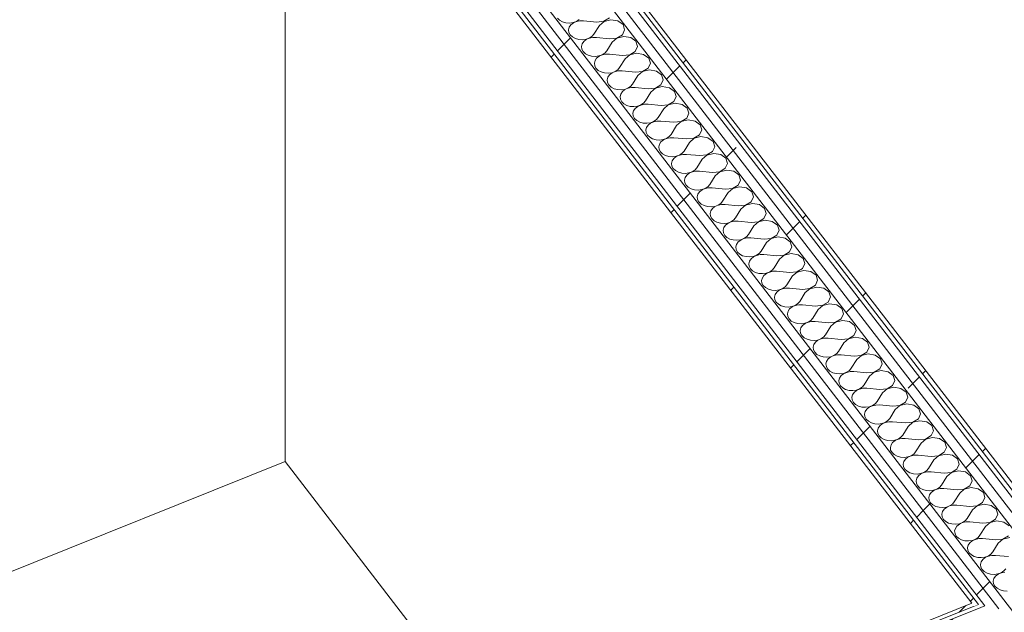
# Model space of a CAD drawing. Header units: millimetres. Extents: x -2220 to 52371, y -4077 to 6953.
# Tile 207 of 256: x 31501 to 32817, y -574 to 218. Entities that reach past the tile are written whole.
import ezdxf

# ---------------------------------------------------------------- set-up
doc = ezdxf.new("R2010")
doc.units = ezdxf.units.MM
doc.header["$MEASUREMENT"] = 0
doc.linetypes.add('Wipeout_Contour', pattern=[1000, 0, -1000])
doc.layers.add('Nuevo_08_E_Envans secs', color=7, linetype='Continuous')
doc.layers.add('Nuevo_08_E_Envans secs_Pluma_Nº__1', color=7, linetype='Continuous', lineweight=5)
doc.layers.add('Nuevo_08_E_Envans secs_Pluma_Nº__47', color=7, linetype='Continuous', lineweight=20)
for name, color, linetype, lineweight, true_color in [('Nuevo_08_E_Envans secs_Pluma_Nº__102', 7, 'Continuous', 5, 0xcccccc), ('Nuevo_08_E_Envans secs_Pluma_Nº__171', 171, 'Continuous', 13, 0xaaaaff), ('Nuevo_08_E_Envans secs_Pluma_Nº__177', 7, 'Continuous', 15, 0xf7e046)]:
    doc.layers.add(name, color=color, linetype=linetype, lineweight=lineweight, true_color=true_color)
pattern_1 = [(45, (42615.74, 4689.65), (-183.848, 183.848), [195, -65]), (45, (42615.74, 4873.5), (-183.848, 183.848), [195, -65])]

# ---------------------------------------------------------------- blocks, each defined once
blk = doc.blocks.new('Elem Sección_208_2', base_point=(42615.7, 4689.6))
at = {"color": 254, "linetype": 'Wipeout_Contour', "lineweight": 0, "ltscale": 130108.927319}
blk.add_wipeout([(32267.1, -770), (32776.5, -565.4), (32773.4, -561.4), (32264, -766)], dxfattribs=at).dxf.layer = 'Nuevo_08_E_Envans secs'
at = {"layer": 'Nuevo_08_E_Envans secs_Pluma_Nº__171', "linetype": 'Continuous', "lineweight": 13, "true_color": 0xaaaaff}
h = blk.add_hatch(dxfattribs=at)
h.set_pattern_fill('Panellat_HPL_0002', color=161, style=0, pattern_type=2)
h.set_pattern_definition(pattern_1)
h.paths.add_polyline_path([(32267.1, -770), (32776.5, -565.4), (32773.4, -561.4), (32264, -766)])
at = {"color": 254, "linetype": 'Wipeout_Contour', "lineweight": 0, "ltscale": 163017.262166}
blk.add_wipeout([(32276.9, -782.8), (32283.6, -791.5), (32816.2, -577.5), (32809.4, -568.8), (32797.4, -573.6)], dxfattribs=at).dxf.layer = 'Nuevo_08_E_Envans secs'
at = {"layer": 'Nuevo_08_E_Envans secs_Pluma_Nº__177', "linetype": 'Continuous', "lineweight": 15, "true_color": 0xf7e046}
h = blk.add_hatch(dxfattribs=at)
h.set_pattern_fill('Panellat_HPL_0002', color=53, style=0, pattern_type=2)
h.set_pattern_definition(pattern_1)
h.paths.add_polyline_path([(32276.9, -782.8), (32283.6, -791.5), (32816.2, -577.5), (32809.4, -568.8), (32797.4, -573.6)])
at = {"color": 254, "linetype": 'Wipeout_Contour', "lineweight": 0, "ltscale": 130163.850859}
blk.add_wipeout([(32270.2, -774.1), (32276.9, -782.8), (32797.4, -573.6), (32790.7, -564.9)], dxfattribs=at).dxf.layer = 'Nuevo_08_E_Envans secs'
at = {"layer": 'Nuevo_08_E_Envans secs_Pluma_Nº__177', "linetype": 'Continuous', "lineweight": 15, "true_color": 0xf7e046}
h = blk.add_hatch(dxfattribs=at)
h.set_pattern_fill('Panellat_HPL_0002', color=53, style=0, pattern_type=2)
h.set_pattern_definition(pattern_1)
h.paths.add_polyline_path([(32270.2, -774.1), (32276.9, -782.8), (32797.4, -573.6), (32790.7, -564.9)])
at = {"layer": 'Nuevo_08_E_Envans secs_Pluma_Nº__1', "color": 7, "linetype": 'Continuous', "lineweight": 5}
blk.add_line((32773.4, -561.4), (32264, -766), dxfattribs=at)
at = {"layer": 'Nuevo_08_E_Envans secs_Pluma_Nº__1', "color": 7, "linetype": 'Continuous', "lineweight": 5, "flags": 128}
for points in [[(32782, -563.2), (32776.5, -565.4), (32267.1, -770)], [(32790.7, -564.9), (32785.1, -567.2), (32270.2, -774.1)]]:
    blk.add_lwpolyline(points, dxfattribs=at)
blk = doc.blocks.new('*X347', base_point=(42615.7, 4689.6))
at = {"layer": 'Nuevo_08_E_Envans secs_Pluma_Nº__102', "color": 254, "linetype": 'Continuous', "lineweight": 5, "true_color": 0xcccccc}
for p, q in [((32219.7, 220.5), (32222.6, 217.7)), ((32222.6, 217.7), (32226.5, 215.5)), ((32226.5, 215.5), (32231, 214.3)), ((32231, 214.3), (32235.9, 213.9)), ((32237.7, 211.6), (32235.5, 208.4)), ((32235.9, 213.9), (32240.7, 214.6)), ((32241, 214.2), (32237.7, 211.6)), ((32240.7, 214.6), (32245.1, 216.1)), ((32245.1, 216), (32241, 214.2)), ((32245.1, 216.1), (32248.7, 218.5)), ((32249.8, 217), (32245.1, 216)), ((32254.7, 217), (32249.8, 217)), ((32272.2, 215.3), (32254.7, 217)), ((32275.7, 210.8), (32268.5, 199.2)), ((32272.2, 215.3), (32281.8, 216.3)), ((32281.9, 216.2), (32275.7, 210.8)), ((32281.8, 216.3), (32289.2, 220.7)), ((32291.1, 218.4), (32281.9, 216.2)), ((32300.5, 216.8), (32291.1, 218.4)), ((32307.3, 211.8), (32300.5, 216.8)), ((32309.5, 205), (32307.3, 211.8)), ((32235.5, 208.4), (32234.6, 204.9)), ((32234.6, 204.9), (32235.1, 201.4)), ((32235.1, 201.4), (32236.9, 198.1)), ((32236.9, 198.1), (32239.8, 195.3)), ((32265.9, 196.2), (32268.5, 199.2)), ((32299, 193.9), (32306.4, 198.4)), ((32306.4, 198.4), (32309.5, 205)), ((32239.8, 195.3), (32243.7, 193.2)), ((32243.7, 193.2), (32248.2, 191.9)), ((32248.2, 191.9), (32253.1, 191.6)), ((32252.7, 186.1), (32251.8, 182.6)), ((32254.9, 189.2), (32252.7, 186.1)), ((32253.1, 191.6), (32257.9, 192.2)), ((32258.2, 191.8), (32254.9, 189.2)), ((32257.9, 192.2), (32262.3, 193.8)), ((32262.3, 193.7), (32258.2, 191.8)), ((32262.3, 193.8), (32265.9, 196.2)), ((32267, 194.7), (32262.3, 193.7)), ((32271.9, 194.7), (32267, 194.7)), ((32289.4, 193), (32271.9, 194.7)), ((32292.9, 188.5), (32285.7, 176.8)), ((32289.4, 193), (32299, 193.9)), ((32299.1, 193.9), (32292.9, 188.5)), ((32308.2, 196.1), (32299.1, 193.9)), ((32317.6, 194.4), (32308.2, 196.1)), ((32324.5, 189.5), (32317.6, 194.4)), ((32326.7, 182.7), (32324.5, 189.5)), ((32251.8, 182.6), (32252.3, 179.1)), ((32252.3, 179.1), (32254, 175.8)), ((32254, 175.8), (32257, 173)), ((32257, 173), (32260.9, 170.9)), ((32275.1, 169.9), (32279.5, 171.5)), ((32279.5, 171.4), (32275.4, 169.5)), ((32279.5, 171.5), (32283.1, 173.8)), ((32284.2, 172.4), (32279.5, 171.4)), ((32283.1, 173.8), (32285.7, 176.8)), ((32289.1, 172.4), (32284.2, 172.4)), ((32306.6, 170.6), (32289.1, 172.4)), ((32306.6, 170.6), (32316.2, 171.6)), ((32316.3, 171.5), (32310.1, 166.2)), ((32316.2, 171.6), (32323.6, 176.1)), ((32325.4, 173.7), (32316.3, 171.5)), ((32323.6, 176.1), (32326.7, 182.7)), ((32334.8, 172.1), (32325.4, 173.7)), ((32341.7, 167.2), (32334.8, 172.1)), ((32260.9, 170.9), (32265.4, 169.6)), ((32265.4, 169.6), (32270.3, 169.3)), ((32269.9, 163.8), (32269, 160.3)), ((32269, 160.3), (32269.5, 156.8)), ((32272.1, 166.9), (32269.9, 163.8)), ((32270.3, 169.3), (32275.1, 169.9)), ((32275.4, 169.5), (32272.1, 166.9)), ((32310.1, 166.2), (32302.8, 154.5)), ((32340.8, 153.8), (32343.9, 160.4)), ((32343.9, 160.4), (32341.7, 167.2)), ((32269.5, 156.8), (32271.2, 153.5)), ((32271.2, 153.5), (32274.2, 150.7)), ((32274.2, 150.7), (32278.1, 148.6)), ((32278.1, 148.6), (32282.6, 147.3)), ((32282.6, 147.3), (32287.5, 146.9)), ((32287.5, 146.9), (32292.3, 147.6)), ((32292.6, 147.2), (32289.3, 144.6)), ((32292.3, 147.6), (32296.6, 149.1)), ((32296.7, 149.1), (32292.6, 147.2)), ((32296.6, 149.1), (32300.3, 151.5)), ((32301.4, 150), (32296.7, 149.1)), ((32300.3, 151.5), (32302.8, 154.5)), ((32306.3, 150), (32301.4, 150)), ((32323.8, 148.3), (32306.3, 150)), ((32323.8, 148.3), (32333.4, 149.3)), ((32333.4, 149.2), (32327.2, 143.8)), ((32333.4, 149.3), (32340.8, 153.8)), ((32342.6, 151.4), (32333.4, 149.2)), ((32352, 149.8), (32342.6, 151.4)), ((32358.9, 144.8), (32352, 149.8)), ((32361.1, 138), (32358.9, 144.8)), ((32287.1, 141.4), (32286.2, 138)), ((32286.2, 138), (32286.7, 134.5)), ((32286.7, 134.5), (32288.4, 131.2)), ((32289.3, 144.6), (32287.1, 141.4)), ((32317.4, 129.2), (32320, 132.2)), ((32327.2, 143.8), (32320, 132.2)), ((32358, 131.4), (32361.1, 138)), ((32288.4, 131.2), (32291.4, 128.3)), ((32291.4, 128.3), (32295.3, 126.2)), ((32295.3, 126.2), (32299.8, 124.9)), ((32299.8, 124.9), (32304.7, 124.6)), ((32304.3, 119.1), (32303.4, 115.6)), ((32306.5, 122.3), (32304.3, 119.1)), ((32304.7, 124.6), (32309.5, 125.3)), ((32309.8, 124.9), (32306.5, 122.3)), ((32309.5, 125.3), (32313.8, 126.8)), ((32313.9, 126.7), (32309.8, 124.9)), ((32313.8, 126.8), (32317.4, 129.2)), ((32318.6, 127.7), (32313.9, 126.7)), ((32323.5, 127.7), (32318.6, 127.7)), ((32341, 126), (32323.5, 127.7)), ((32344.4, 121.5), (32337.2, 109.8)), ((32341, 126), (32350.6, 127)), ((32350.6, 126.9), (32344.4, 121.5)), ((32350.6, 127), (32358, 131.4)), ((32359.8, 129.1), (32350.6, 126.9)), ((32369.2, 127.5), (32359.8, 129.1)), ((32376, 122.5), (32369.2, 127.5)), ((32378.2, 115.7), (32376, 122.5)), ((32303.4, 115.6), (32303.9, 112.1)), ((32303.9, 112.1), (32305.6, 108.8)), ((32305.6, 108.8), (32308.5, 106)), ((32308.5, 106), (32312.4, 103.9)), ((32331, 104.5), (32334.6, 106.8)), ((32335.8, 105.4), (32331.1, 104.4)), ((32334.6, 106.8), (32337.2, 109.8)), ((32340.7, 105.4), (32335.8, 105.4)), ((32358.2, 103.6), (32340.7, 105.4)), ((32367.8, 104.6), (32375.2, 109.1)), ((32377, 106.7), (32367.8, 104.5)), ((32375.2, 109.1), (32378.2, 115.7)), ((32386.4, 105.1), (32377, 106.7)), ((32312.4, 103.9), (32317, 102.6)), ((32317, 102.6), (32321.8, 102.3)), ((32321.5, 96.8), (32320.6, 93.3)), ((32320.6, 93.3), (32321, 89.8)), ((32323.7, 99.9), (32321.5, 96.8)), ((32321.8, 102.3), (32326.6, 102.9)), ((32326.9, 102.5), (32323.7, 99.9)), ((32326.6, 102.9), (32331, 104.5)), ((32331.1, 104.4), (32326.9, 102.5)), ((32361.6, 99.2), (32354.4, 87.5)), ((32358.2, 103.6), (32367.8, 104.6)), ((32367.8, 104.5), (32361.6, 99.2)), ((32393.2, 100.2), (32386.4, 105.1)), ((32392.4, 86.8), (32395.4, 93.4)), ((32395.4, 93.4), (32393.2, 100.2)), ((32321, 89.8), (32322.8, 86.5)), ((32322.8, 86.5), (32325.7, 83.7)), ((32325.7, 83.7), (32329.6, 81.6)), ((32329.6, 81.6), (32334.2, 80.3)), ((32334.2, 80.3), (32339, 80)), ((32339, 80), (32343.8, 80.6)), ((32344.1, 80.2), (32340.8, 77.6)), ((32343.8, 80.6), (32348.2, 82.2)), ((32348.3, 82.1), (32344.1, 80.2)), ((32348.2, 82.2), (32351.8, 84.5)), ((32353, 83), (32348.3, 82.1)), ((32351.8, 84.5), (32354.4, 87.5)), ((32357.8, 83), (32353, 83)), ((32375.4, 81.3), (32357.8, 83)), ((32375.4, 81.3), (32384.9, 82.3)), ((32385, 82.2), (32378.8, 76.8)), ((32384.9, 82.3), (32392.4, 86.8)), ((32394.2, 84.4), (32385, 82.2)), ((32403.6, 82.8), (32394.2, 84.4)), ((32410.4, 77.9), (32403.6, 82.8)), ((32338.7, 74.4), (32337.8, 71)), ((32337.8, 71), (32338.2, 67.5)), ((32338.2, 67.5), (32340, 64.2)), ((32340.8, 77.6), (32338.7, 74.4)), ((32378.8, 76.8), (32371.6, 65.2)), ((32409.6, 64.4), (32412.6, 71.1)), ((32412.6, 71.1), (32410.4, 77.9)), ((32340, 64.2), (32342.9, 61.4)), ((32342.9, 61.4), (32346.8, 59.2)), ((32346.8, 59.2), (32351.4, 58)), ((32351.4, 58), (32356.2, 57.6)), ((32358, 55.3), (32355.9, 52.1)), ((32356.2, 57.6), (32361, 58.3)), ((32361.3, 57.9), (32358, 55.3)), ((32361, 58.3), (32365.4, 59.8)), ((32365.5, 59.7), (32361.3, 57.9)), ((32365.4, 59.8), (32369, 62.2)), ((32370.2, 60.7), (32365.5, 59.7)), ((32369, 62.2), (32371.6, 65.2)), ((32375, 60.7), (32370.2, 60.7)), ((32392.6, 59), (32375, 60.7)), ((32396, 54.5), (32388.8, 42.9)), ((32392.6, 59), (32402.1, 60)), ((32402.2, 59.9), (32396, 54.5)), ((32402.1, 60), (32409.6, 64.4)), ((32411.4, 62.1), (32402.2, 59.9)), ((32420.8, 60.5), (32411.4, 62.1)), ((32427.6, 55.5), (32420.8, 60.5)), ((32429.8, 48.7), (32427.6, 55.5)), ((32355.9, 52.1), (32355, 48.6)), ((32355, 48.6), (32355.4, 45.1)), ((32355.4, 45.1), (32357.2, 41.8)), ((32357.2, 41.8), (32360.1, 39)), ((32382.6, 37.5), (32386.2, 39.9)), ((32386.2, 39.9), (32388.8, 42.9)), ((32419.3, 37.6), (32426.7, 42.1)), ((32428.6, 39.7), (32419.4, 37.5)), ((32426.7, 42.1), (32429.8, 48.7)), ((32438, 38.1), (32428.6, 39.7)), ((32360.1, 39), (32364, 36.9)), ((32364, 36.9), (32368.6, 35.6)), ((32368.6, 35.6), (32373.4, 35.3)), ((32373.1, 29.8), (32372.2, 26.3)), ((32372.2, 26.3), (32372.6, 22.8)), ((32375.2, 32.9), (32373.1, 29.8)), ((32373.4, 35.3), (32378.2, 35.9)), ((32378.5, 35.5), (32375.2, 32.9)), ((32378.2, 35.9), (32382.6, 37.5)), ((32382.7, 37.4), (32378.5, 35.5)), ((32387.3, 38.4), (32382.7, 37.4)), ((32392.2, 38.4), (32387.3, 38.4)), ((32409.7, 36.7), (32392.2, 38.4)), ((32413.2, 32.2), (32406, 20.5)), ((32409.7, 36.7), (32419.3, 37.6)), ((32419.4, 37.5), (32413.2, 32.2)), ((32444.8, 33.2), (32438, 38.1)), ((32443.9, 19.8), (32447, 26.4)), ((32447, 26.4), (32444.8, 33.2)), ((32372.6, 22.8), (32374.4, 19.5)), ((32374.4, 19.5), (32377.3, 16.7)), ((32377.3, 16.7), (32381.2, 14.6)), ((32381.2, 14.6), (32385.7, 13.3)), ((32385.7, 13.3), (32390.6, 13)), ((32390.6, 13), (32395.4, 13.6)), ((32395.7, 13.2), (32392.4, 10.6)), ((32395.4, 13.6), (32399.8, 15.2)), ((32399.8, 15.1), (32395.7, 13.2)), ((32399.8, 15.2), (32403.4, 17.5)), ((32404.5, 16), (32399.8, 15.1)), ((32403.4, 17.5), (32406, 20.5)), ((32409.4, 16.1), (32404.5, 16)), ((32426.9, 14.3), (32409.4, 16.1)), ((32426.9, 14.3), (32436.5, 15.3)), ((32436.6, 15.2), (32430.4, 9.9)), ((32436.5, 15.3), (32443.9, 19.8)), ((32445.8, 17.4), (32436.6, 15.2)), ((32455.2, 15.8), (32445.8, 17.4)), ((32462, 10.9), (32455.2, 15.8)), ((32390.2, 7.5), (32389.3, 4)), ((32389.3, 4), (32389.8, 0.5)), ((32389.8, 0.5), (32391.6, -2.8)), ((32392.4, 10.6), (32390.2, 7.5)), ((32430.4, 9.9), (32423.2, -1.8)), ((32461.1, -2.6), (32464.2, 4.1)), ((32464.2, 4.1), (32462, 10.9)), ((32391.6, -2.8), (32394.5, -5.6)), ((32394.5, -5.6), (32398.4, -7.8)), ((32398.4, -7.8), (32402.9, -9)), ((32402.9, -9), (32407.8, -9.4)), ((32409.6, -11.7), (32407.4, -14.9)), ((32407.8, -9.4), (32412.6, -8.7)), ((32412.9, -9.1), (32409.6, -11.7)), ((32412.6, -8.7), (32417, -7.2)), ((32417, -7.3), (32412.9, -9.1)), ((32417, -7.2), (32420.6, -4.8)), ((32421.7, -6.3), (32417, -7.3)), ((32420.6, -4.8), (32423.2, -1.8)), ((32426.6, -6.3), (32421.7, -6.3)), ((32444.1, -8), (32426.6, -6.3)), ((32447.6, -12.5), (32440.4, -24.1)), ((32444.1, -8), (32453.7, -7)), ((32453.8, -7.1), (32447.6, -12.5)), ((32453.7, -7), (32461.1, -2.6)), ((32462.9, -4.9), (32453.8, -7.1)), ((32472.3, -6.5), (32462.9, -4.9)), ((32479.2, -11.5), (32472.3, -6.5)), ((32481.4, -18.3), (32479.2, -11.5)), ((32407.4, -14.9), (32406.5, -18.3)), ((32406.5, -18.3), (32407, -21.9)), ((32407, -21.9), (32408.7, -25.1)), ((32408.7, -25.1), (32411.7, -28)), ((32437.8, -27.1), (32440.4, -24.1)), ((32470.9, -29.3), (32478.3, -24.9)), ((32478.3, -24.9), (32481.4, -18.3)), ((32411.7, -28), (32415.6, -30.1)), ((32415.6, -30.1), (32420.1, -31.4)), ((32420.1, -31.4), (32425, -31.7)), ((32424.6, -37.2), (32423.7, -40.7)), ((32426.8, -34), (32424.6, -37.2)), ((32425, -31.7), (32429.8, -31.1)), ((32430.1, -31.4), (32426.8, -34)), ((32429.8, -31.1), (32434.2, -29.5)), ((32434.2, -29.6), (32430.1, -31.4)), ((32434.2, -29.5), (32437.8, -27.1)), ((32438.9, -28.6), (32434.2, -29.6)), ((32443.8, -28.6), (32438.9, -28.6)), ((32461.3, -30.3), (32443.8, -28.6)), ((32464.8, -34.8), (32457.5, -46.5)), ((32461.3, -30.3), (32470.9, -29.3)), ((32471, -29.4), (32464.8, -34.8)), ((32480.1, -27.2), (32471, -29.4)), ((32489.5, -28.8), (32480.1, -27.2)), ((32496.4, -33.8), (32489.5, -28.8)), ((32498.6, -40.6), (32496.4, -33.8)), ((32423.7, -40.7), (32424.2, -44.2)), ((32424.2, -44.2), (32425.9, -47.5)), ((32425.9, -47.5), (32428.9, -50.3)), ((32428.9, -50.3), (32432.8, -52.4)), ((32432.8, -52.4), (32437.3, -53.7)), ((32447, -53.4), (32451.3, -51.8)), ((32451.4, -51.9), (32447.3, -53.8)), ((32451.3, -51.8), (32455, -49.5)), ((32456.1, -50.9), (32451.4, -51.9)), ((32455, -49.5), (32457.5, -46.5)), ((32461, -50.9), (32456.1, -50.9)), ((32478.5, -52.7), (32461, -50.9)), ((32478.5, -52.7), (32488.1, -51.7)), ((32488.1, -51.8), (32481.9, -57.1)), ((32488.1, -51.7), (32495.5, -47.2)), ((32497.3, -49.6), (32488.1, -51.8)), ((32495.5, -47.2), (32498.6, -40.6)), ((32506.7, -51.2), (32497.3, -49.6)), ((32513.6, -56.1), (32506.7, -51.2)), ((32437.3, -53.7), (32442.2, -54)), ((32441.8, -59.5), (32440.9, -63)), ((32440.9, -63), (32441.4, -66.5)), ((32444, -56.4), (32441.8, -59.5)), ((32442.2, -54), (32447, -53.4)), ((32447.3, -53.8), (32444, -56.4)), ((32481.9, -57.1), (32474.7, -68.8)), ((32512.7, -69.5), (32515.8, -62.9)), ((32515.8, -62.9), (32513.6, -56.1)), ((32441.4, -66.5), (32443.1, -69.8)), ((32443.1, -69.8), (32446.1, -72.6)), ((32446.1, -72.6), (32450, -74.7)), ((32450, -74.7), (32454.5, -76)), ((32454.5, -76), (32459.4, -76.3)), ((32461.2, -78.7), (32459, -81.9)), ((32459.4, -76.3), (32464.2, -75.7)), ((32464.5, -76.1), (32461.2, -78.7)), ((32464.2, -75.7), (32468.5, -74.1)), ((32468.6, -74.2), (32464.5, -76.1)), ((32468.5, -74.1), (32472.1, -71.8)), ((32473.3, -73.3), (32468.6, -74.2)), ((32472.1, -71.8), (32474.7, -68.8)), ((32478.2, -73.3), (32473.3, -73.3)), ((32495.7, -75), (32478.2, -73.3)), ((32495.7, -75), (32505.3, -74)), ((32505.3, -74.1), (32499.1, -79.5)), ((32505.3, -74), (32512.7, -69.5)), ((32514.5, -71.9), (32505.3, -74.1)), ((32523.9, -73.5), (32514.5, -71.9)), ((32530.7, -78.4), (32523.9, -73.5)), ((32532.9, -85.2), (32530.7, -78.4)), ((32459, -81.9), (32458.1, -85.3)), ((32458.1, -85.3), (32458.6, -88.8)), ((32458.6, -88.8), (32460.3, -92.1)), ((32489.3, -94.1), (32491.9, -91.1)), ((32499.1, -79.5), (32491.9, -91.1)), ((32522.5, -96.3), (32529.9, -91.9)), ((32529.9, -91.9), (32532.9, -85.2)), ((32460.3, -92.1), (32463.2, -94.9)), ((32463.2, -94.9), (32467.1, -97.1)), ((32467.1, -97.1), (32471.7, -98.3)), ((32471.7, -98.3), (32476.5, -98.7)), ((32476.2, -104.2), (32475.3, -107.7)), ((32478.4, -101), (32476.2, -104.2)), ((32476.5, -98.7), (32481.3, -98)), ((32481.6, -98.4), (32478.4, -101)), ((32481.3, -98), (32485.7, -96.5)), ((32485.8, -96.6), (32481.6, -98.4)), ((32485.7, -96.5), (32489.3, -94.1)), ((32490.5, -95.6), (32485.8, -96.6)), ((32495.4, -95.6), (32490.5, -95.6)), ((32512.9, -97.3), (32495.4, -95.6)), ((32516.3, -101.8), (32509.1, -113.4)), ((32512.9, -97.3), (32522.5, -96.3)), ((32522.5, -96.4), (32516.3, -101.8)), ((32531.7, -94.2), (32522.5, -96.4)), ((32541.1, -95.8), (32531.7, -94.2)), ((32547.9, -100.8), (32541.1, -95.8)), ((32550.1, -107.6), (32547.9, -100.8)), ((32475.3, -107.7), (32475.7, -111.2)), ((32475.7, -111.2), (32477.5, -114.5)), ((32477.5, -114.5), (32480.4, -117.3)), ((32480.4, -117.3), (32484.3, -119.4)), ((32502.9, -118.8), (32506.5, -116.4)), ((32507.7, -117.9), (32503, -118.9)), ((32506.5, -116.4), (32509.1, -113.4)), ((32512.5, -117.9), (32507.7, -117.9)), ((32530.1, -119.6), (32512.5, -117.9)), ((32539.6, -118.7), (32547.1, -114.2)), ((32548.9, -116.6), (32539.7, -118.8)), ((32547.1, -114.2), (32550.1, -107.6)), ((32558.3, -118.2), (32548.9, -116.6)), ((32565.1, -123.1), (32558.3, -118.2)), ((32484.3, -119.4), (32488.9, -120.7)), ((32488.9, -120.7), (32493.7, -121)), ((32493.4, -126.5), (32492.5, -130)), ((32492.5, -130), (32492.9, -133.5)), ((32495.5, -123.4), (32493.4, -126.5)), ((32493.7, -121), (32498.5, -120.4)), ((32498.8, -120.8), (32495.5, -123.4)), ((32498.5, -120.4), (32502.9, -118.8)), ((32503, -118.9), (32498.8, -120.8)), ((32533.5, -124.1), (32526.3, -135.8)), ((32530.1, -119.6), (32539.6, -118.7)), ((32539.7, -118.8), (32533.5, -124.1)), ((32564.3, -136.5), (32567.3, -129.9)), ((32567.3, -129.9), (32565.1, -123.1)), ((32492.9, -133.5), (32494.7, -136.8)), ((32494.7, -136.8), (32497.6, -139.6)), ((32497.6, -139.6), (32501.5, -141.7)), ((32501.5, -141.7), (32506.1, -143)), ((32506.1, -143), (32510.9, -143.3)), ((32510.9, -143.3), (32515.7, -142.7)), ((32516, -143.1), (32512.7, -145.7)), ((32515.7, -142.7), (32520.1, -141.1)), ((32520.2, -141.2), (32516, -143.1)), ((32520.1, -141.1), (32523.7, -138.8)), ((32524.9, -140.3), (32520.2, -141.2)), ((32523.7, -138.8), (32526.3, -135.8)), ((32529.7, -140.2), (32524.9, -140.3)), ((32547.3, -142), (32529.7, -140.2)), ((32547.3, -142), (32556.8, -141)), ((32556.9, -141.1), (32550.7, -146.4)), ((32556.8, -141), (32564.3, -136.5)), ((32566.1, -138.9), (32556.9, -141.1)), ((32575.5, -140.5), (32566.1, -138.9)), ((32582.3, -145.4), (32575.5, -140.5)), ((32510.6, -148.8), (32509.7, -152.3)), ((32509.7, -152.3), (32510.1, -155.8)), ((32510.1, -155.8), (32511.9, -159.1)), ((32512.7, -145.7), (32510.6, -148.8)), ((32550.7, -146.4), (32543.5, -158.1)), ((32581.4, -158.9), (32584.5, -152.2)), ((32584.5, -152.2), (32582.3, -145.4)), ((32511.9, -159.1), (32514.8, -161.9)), ((32514.8, -161.9), (32518.7, -164.1)), ((32518.7, -164.1), (32523.3, -165.3)), ((32523.3, -165.3), (32528.1, -165.7)), ((32529.9, -168), (32527.8, -171.2)), ((32528.1, -165.7), (32532.9, -165)), ((32533.2, -165.4), (32529.9, -168)), ((32532.9, -165), (32537.3, -163.5)), ((32537.4, -163.6), (32533.2, -165.4)), ((32537.3, -163.5), (32540.9, -161.1)), ((32542, -162.6), (32537.4, -163.6)), ((32540.9, -161.1), (32543.5, -158.1)), ((32546.9, -162.6), (32542, -162.6)), ((32564.4, -164.3), (32546.9, -162.6)), ((32567.9, -168.8), (32560.7, -180.4)), ((32564.4, -164.3), (32574, -163.3)), ((32574.1, -163.4), (32567.9, -168.8)), ((32574, -163.3), (32581.4, -158.9)), ((32583.3, -161.2), (32574.1, -163.4)), ((32592.7, -162.8), (32583.3, -161.2)), ((32599.5, -167.8), (32592.7, -162.8)), ((32601.7, -174.6), (32599.5, -167.8)), ((32527.8, -171.2), (32526.9, -174.6)), ((32526.9, -174.6), (32527.3, -178.2)), ((32527.3, -178.2), (32529.1, -181.4)), ((32529.1, -181.4), (32532, -184.3)), ((32554.5, -185.8), (32558.1, -183.4)), ((32558.1, -183.4), (32560.7, -180.4)), ((32591.2, -185.7), (32598.6, -181.2)), ((32600.5, -183.5), (32591.3, -185.7)), ((32598.6, -181.2), (32601.7, -174.6)), ((32609.9, -185.1), (32600.5, -183.5)), ((32532, -184.3), (32535.9, -186.4)), ((32535.9, -186.4), (32540.4, -187.7)), ((32540.4, -187.7), (32545.3, -188)), ((32544.9, -193.5), (32544, -197)), ((32544, -197), (32544.5, -200.5)), ((32547.1, -190.4), (32544.9, -193.5)), ((32545.3, -188), (32550.1, -187.4)), ((32550.4, -187.7), (32547.1, -190.4)), ((32550.1, -187.4), (32554.5, -185.8)), ((32554.5, -185.9), (32550.4, -187.7)), ((32559.2, -184.9), (32554.5, -185.9)), ((32564.1, -184.9), (32559.2, -184.9)), ((32581.6, -186.6), (32564.1, -184.9)), ((32585.1, -191.1), (32577.9, -202.8)), ((32581.6, -186.6), (32591.2, -185.7)), ((32591.3, -185.7), (32585.1, -191.1)), ((32616.7, -190.1), (32609.9, -185.1)), ((32615.8, -203.5), (32618.9, -196.9)), ((32618.9, -196.9), (32616.7, -190.1)), ((32544.5, -200.5), (32546.3, -203.8)), ((32546.3, -203.8), (32549.2, -206.6)), ((32549.2, -206.6), (32553.1, -208.7)), ((32553.1, -208.7), (32557.6, -210)), ((32557.6, -210), (32562.5, -210.3)), ((32562.5, -210.3), (32567.3, -209.7)), ((32567.6, -210.1), (32564.3, -212.7)), ((32567.3, -209.7), (32571.7, -208.1)), ((32571.7, -208.2), (32567.6, -210.1)), ((32571.7, -208.1), (32575.3, -205.8)), ((32576.4, -207.2), (32571.7, -208.2)), ((32575.3, -205.8), (32577.9, -202.8)), ((32581.3, -207.2), (32576.4, -207.2)), ((32598.8, -209), (32581.3, -207.2)), ((32598.8, -209), (32608.4, -208)), ((32608.5, -208.1), (32602.3, -213.4)), ((32608.4, -208), (32615.8, -203.5)), ((32617.6, -205.9), (32608.5, -208.1)), ((32627, -207.5), (32617.6, -205.9)), ((32633.9, -212.4), (32627, -207.5)), ((32562.1, -215.8), (32561.2, -219.3)), ((32561.2, -219.3), (32561.7, -222.8)), ((32561.7, -222.8), (32563.4, -226.1)), ((32564.3, -212.7), (32562.1, -215.8)), ((32602.3, -213.4), (32595.1, -225.1)), ((32633, -225.8), (32636.1, -219.2)), ((32636.1, -219.2), (32633.9, -212.4)), ((32563.4, -226.1), (32566.4, -228.9)), ((32566.4, -228.9), (32570.3, -231)), ((32570.3, -231), (32574.8, -232.3)), ((32574.8, -232.3), (32579.7, -232.7)), ((32581.5, -235), (32579.3, -238.2)), ((32579.7, -232.7), (32584.5, -232)), ((32584.8, -232.4), (32581.5, -235)), ((32584.5, -232), (32588.9, -230.4)), ((32588.9, -230.5), (32584.8, -232.4)), ((32588.9, -230.4), (32592.5, -228.1)), ((32593.6, -229.6), (32588.9, -230.5)), ((32592.5, -228.1), (32595.1, -225.1)), ((32598.5, -229.6), (32593.6, -229.6)), ((32616, -231.3), (32598.5, -229.6)), ((32619.5, -235.8), (32612.2, -247.4)), ((32616, -231.3), (32625.6, -230.3)), ((32625.7, -230.4), (32619.5, -235.8)), ((32625.6, -230.3), (32633, -225.8)), ((32634.8, -228.2), (32625.7, -230.4)), ((32644.2, -229.8), (32634.8, -228.2)), ((32651.1, -234.7), (32644.2, -229.8)), ((32653.3, -241.5), (32651.1, -234.7)), ((32579.3, -238.2), (32578.4, -241.6)), ((32578.4, -241.6), (32578.9, -245.1)), ((32578.9, -245.1), (32580.6, -248.4)), ((32580.6, -248.4), (32583.6, -251.2)), ((32609.7, -250.4), (32612.2, -247.4)), ((32642.8, -252.6), (32650.2, -248.2)), ((32650.2, -248.2), (32653.3, -241.5)), ((32583.6, -251.2), (32587.5, -253.4)), ((32587.5, -253.4), (32592, -254.6)), ((32592, -254.6), (32596.9, -255)), ((32596.5, -260.5), (32595.6, -264)), ((32598.7, -257.3), (32596.5, -260.5)), ((32596.9, -255), (32601.7, -254.3)), ((32602, -254.7), (32598.7, -257.3)), ((32601.7, -254.3), (32606, -252.8)), ((32606.1, -252.9), (32602, -254.7)), ((32606, -252.8), (32609.7, -250.4)), ((32610.8, -251.9), (32606.1, -252.9)), ((32615.7, -251.9), (32610.8, -251.9)), ((32633.2, -253.6), (32615.7, -251.9)), ((32636.6, -258.1), (32629.4, -269.8)), ((32633.2, -253.6), (32642.8, -252.6)), ((32642.8, -252.7), (32636.6, -258.1)), ((32652, -250.5), (32642.8, -252.7)), ((32661.4, -252.1), (32652, -250.5)), ((32668.3, -257.1), (32661.4, -252.1)), ((32670.5, -263.9), (32668.3, -257.1)), ((32595.6, -264), (32596.1, -267.5)), ((32596.1, -267.5), (32597.8, -270.8)), ((32597.8, -270.8), (32600.8, -273.6)), ((32600.8, -273.6), (32604.7, -275.7)), ((32604.7, -275.7), (32609.2, -277)), ((32618.9, -276.7), (32623.2, -275.1)), ((32623.3, -275.2), (32619.2, -277.1)), ((32623.2, -275.1), (32626.8, -272.7)), ((32628, -274.2), (32623.3, -275.2)), ((32626.8, -272.7), (32629.4, -269.8)), ((32632.9, -274.2), (32628, -274.2)), ((32650.4, -275.9), (32632.9, -274.2)), ((32650.4, -275.9), (32660, -275)), ((32660, -275.1), (32653.8, -280.4)), ((32660, -275), (32667.4, -270.5)), ((32669.2, -272.9), (32660, -275.1)), ((32667.4, -270.5), (32670.5, -263.9)), ((32678.6, -274.5), (32669.2, -272.9)), ((32685.4, -279.4), (32678.6, -274.5)), ((32609.2, -277), (32614.1, -277.3)), ((32613.7, -282.8), (32612.8, -286.3)), ((32612.8, -286.3), (32613.3, -289.8)), ((32615.9, -279.7), (32613.7, -282.8)), ((32614.1, -277.3), (32618.9, -276.7)), ((32619.2, -277.1), (32615.9, -279.7)), ((32653.8, -280.4), (32646.6, -292.1)), ((32684.6, -292.8), (32687.6, -286.2)), ((32687.6, -286.2), (32685.4, -279.4)), ((32613.3, -289.8), (32615, -293.1)), ((32615, -293.1), (32617.9, -295.9)), ((32617.9, -295.9), (32621.8, -298)), ((32621.8, -298), (32626.4, -299.3)), ((32626.4, -299.3), (32631.2, -299.6)), ((32633.1, -302), (32630.9, -305.2)), ((32631.2, -299.6), (32636, -299)), ((32636.3, -299.4), (32633.1, -302)), ((32636, -299), (32640.4, -297.4)), ((32640.5, -297.5), (32636.3, -299.4)), ((32640.4, -297.4), (32644, -295.1)), ((32645.2, -296.6), (32640.5, -297.5)), ((32644, -295.1), (32646.6, -292.1)), ((32650.1, -296.5), (32645.2, -296.6)), ((32667.6, -298.3), (32650.1, -296.5)), ((32667.6, -298.3), (32677.2, -297.3)), ((32677.2, -297.4), (32671, -302.7)), ((32677.2, -297.3), (32684.6, -292.8)), ((32686.4, -295.2), (32677.2, -297.4)), ((32695.8, -296.8), (32686.4, -295.2)), ((32702.6, -301.7), (32695.8, -296.8)), ((32704.8, -308.5), (32702.6, -301.7)), ((32630.9, -305.2), (32630, -308.6)), ((32630, -308.6), (32630.4, -312.1)), ((32630.4, -312.1), (32632.2, -315.4)), ((32632.2, -315.4), (32635.1, -318.2)), ((32661.2, -317.4), (32663.8, -314.4)), ((32671, -302.7), (32663.8, -314.4)), ((32694.3, -319.6), (32701.8, -315.2)), ((32701.8, -315.2), (32704.8, -308.5)), ((32635.1, -318.2), (32639, -320.4)), ((32639, -320.4), (32643.6, -321.6)), ((32643.6, -321.6), (32648.4, -322)), ((32648.1, -327.5), (32647.2, -330.9)), ((32650.2, -324.3), (32648.1, -327.5)), ((32648.4, -322), (32653.2, -321.3)), ((32653.5, -321.7), (32650.2, -324.3)), ((32653.2, -321.3), (32657.6, -319.8)), ((32657.7, -319.9), (32653.5, -321.7)), ((32657.6, -319.8), (32661.2, -317.4)), ((32662.4, -318.9), (32657.7, -319.9)), ((32667.2, -318.9), (32662.4, -318.9)), ((32684.8, -320.6), (32667.2, -318.9)), ((32688.2, -325.1), (32681, -336.7)), ((32684.8, -320.6), (32694.3, -319.6)), ((32694.4, -319.7), (32688.2, -325.1)), ((32703.6, -317.5), (32694.4, -319.7)), ((32713, -319.1), (32703.6, -317.5)), ((32719.8, -324.1), (32713, -319.1)), ((32722, -330.9), (32719.8, -324.1)), ((32647.2, -330.9), (32647.6, -334.5)), ((32647.6, -334.5), (32649.4, -337.7)), ((32649.4, -337.7), (32652.3, -340.6)), ((32652.3, -340.6), (32656.2, -342.7)), ((32674.8, -342.1), (32678.4, -339.7)), ((32679.6, -341.2), (32674.9, -342.2)), ((32678.4, -339.7), (32681, -336.7)), ((32684.4, -341.2), (32679.6, -341.2)), ((32702, -342.9), (32684.4, -341.2)), ((32702, -342.9), (32711.5, -342)), ((32711.5, -342), (32719, -337.5)), ((32720.8, -339.8), (32711.6, -342)), ((32719, -337.5), (32722, -330.9)), ((32730.2, -341.5), (32720.8, -339.8)), ((32737, -346.4), (32730.2, -341.5)), ((32656.2, -342.7), (32660.8, -344)), ((32660.8, -344), (32665.6, -344.3)), ((32665.3, -349.8), (32664.4, -353.3)), ((32664.4, -353.3), (32664.8, -356.8)), ((32667.4, -346.7), (32665.3, -349.8)), ((32665.6, -344.3), (32670.4, -343.7)), ((32670.7, -344), (32667.4, -346.7)), ((32670.4, -343.7), (32674.8, -342.1)), ((32674.9, -342.2), (32670.7, -344)), ((32705.4, -347.4), (32698.2, -359.1)), ((32711.6, -342), (32705.4, -347.4)), ((32736.1, -359.8), (32739.2, -353.2)), ((32739.2, -353.2), (32737, -346.4)), ((32664.8, -356.8), (32666.6, -360.1)), ((32666.6, -360.1), (32669.5, -362.9)), ((32669.5, -362.9), (32673.4, -365)), ((32673.4, -365), (32678, -366.3)), ((32678, -366.3), (32682.8, -366.6)), ((32682.8, -366.6), (32687.6, -366)), ((32687.9, -366.4), (32684.6, -369)), ((32687.6, -366), (32692, -364.4)), ((32692.1, -364.5), (32687.9, -366.4)), ((32692, -364.4), (32695.6, -362.1)), ((32696.7, -363.5), (32692.1, -364.5)), ((32695.6, -362.1), (32698.2, -359.1)), ((32701.6, -363.5), (32696.7, -363.5)), ((32719.1, -365.3), (32701.6, -363.5)), ((32719.1, -365.3), (32728.7, -364.3)), ((32728.8, -364.4), (32722.6, -369.7)), ((32728.7, -364.3), (32736.1, -359.8)), ((32738, -362.2), (32728.8, -364.4)), ((32747.4, -363.8), (32738, -362.2)), ((32754.2, -368.7), (32747.4, -363.8)), ((32682.5, -372.1), (32681.6, -375.6)), ((32681.6, -375.6), (32682, -379.1)), ((32682, -379.1), (32683.8, -382.4)), ((32684.6, -369), (32682.5, -372.1)), ((32712.8, -384.4), (32715.4, -381.4)), ((32722.6, -369.7), (32715.4, -381.4)), ((32753.3, -382.1), (32756.4, -375.5)), ((32756.4, -375.5), (32754.2, -368.7)), ((32683.8, -382.4), (32686.7, -385.2)), ((32686.7, -385.2), (32690.6, -387.3)), ((32690.6, -387.3), (32695.1, -388.6)), ((32695.1, -388.6), (32700, -389)), ((32699.6, -394.5), (32698.7, -397.9)), ((32701.8, -391.3), (32699.6, -394.5)), ((32700, -389), (32704.8, -388.3)), ((32705.1, -388.7), (32701.8, -391.3)), ((32704.8, -388.3), (32709.2, -386.8)), ((32709.2, -386.8), (32705.1, -388.7)), ((32709.2, -386.8), (32712.8, -384.4)), ((32713.9, -385.9), (32709.2, -386.8)), ((32718.8, -385.9), (32713.9, -385.9)), ((32736.3, -387.6), (32718.8, -385.9)), ((32739.8, -392.1), (32732.6, -403.7)), ((32736.3, -387.6), (32745.9, -386.6)), ((32746, -386.7), (32739.8, -392.1)), ((32745.9, -386.6), (32753.3, -382.1)), ((32755.2, -384.5), (32746, -386.7)), ((32764.6, -386.1), (32755.2, -384.5)), ((32771.4, -391.1), (32764.6, -386.1)), ((32773.6, -397.8), (32771.4, -391.1)), ((32698.7, -397.9), (32699.2, -401.4)), ((32699.2, -401.4), (32701, -404.7)), ((32701, -404.7), (32703.9, -407.5)), ((32703.9, -407.5), (32707.8, -409.7)), ((32726.4, -409.1), (32730, -406.7)), ((32730, -406.7), (32732.6, -403.7)), ((32763.1, -408.9), (32770.5, -404.5)), ((32772.3, -406.8), (32763.2, -409)), ((32770.5, -404.5), (32773.6, -397.8)), ((32781.7, -408.4), (32772.3, -406.8)), ((32707.8, -409.7), (32712.3, -410.9)), ((32712.3, -410.9), (32717.2, -411.3)), ((32716.8, -416.8), (32715.9, -420.3)), ((32715.9, -420.3), (32716.4, -423.8)), ((32719, -413.6), (32716.8, -416.8)), ((32717.2, -411.3), (32722, -410.6)), ((32722.3, -411), (32719, -413.6)), ((32722, -410.6), (32726.4, -409.1)), ((32726.4, -409.2), (32722.3, -411)), ((32731.1, -408.2), (32726.4, -409.2)), ((32736, -408.2), (32731.1, -408.2)), ((32753.5, -409.9), (32736, -408.2)), ((32757, -414.4), (32749.8, -426.1)), ((32753.5, -409.9), (32763.1, -408.9)), ((32763.2, -409), (32757, -414.4)), ((32788.6, -413.4), (32781.7, -408.4)), ((32787.7, -426.8), (32790.8, -420.2)), ((32790.8, -420.2), (32788.6, -413.4)), ((32716.4, -423.8), (32718.1, -427.1)), ((32718.1, -427.1), (32721.1, -429.9)), ((32721.1, -429.9), (32725, -432)), ((32725, -432), (32729.5, -433.3)), ((32729.5, -433.3), (32734.4, -433.6)), ((32734.4, -433.6), (32739.2, -433)), ((32739.5, -433.4), (32736.2, -436)), ((32739.2, -433), (32743.6, -431.4)), ((32743.6, -431.5), (32739.5, -433.4)), ((32743.6, -431.4), (32747.2, -429)), ((32748.3, -430.5), (32743.6, -431.5)), ((32747.2, -429), (32749.8, -426.1)), ((32753.2, -430.5), (32748.3, -430.5)), ((32770.7, -432.2), (32753.2, -430.5)), ((32770.7, -432.2), (32780.3, -431.3)), ((32780.4, -431.4), (32774.2, -436.7)), ((32780.3, -431.3), (32787.7, -426.8)), ((32789.5, -429.2), (32780.4, -431.4)), ((32798.9, -430.8), (32789.5, -429.2)), ((32805.8, -435.7), (32798.9, -430.8)), ((32734, -439.1), (32733.1, -442.6)), ((32733.1, -442.6), (32733.6, -446.1)), ((32733.6, -446.1), (32735.3, -449.4)), ((32736.2, -436), (32734, -439.1)), ((32774.2, -436.7), (32766.9, -448.4)), ((32804.9, -449.1), (32808, -442.5)), ((32808, -442.5), (32805.8, -435.7)), ((32735.3, -449.4), (32738.3, -452.2)), ((32738.3, -452.2), (32742.2, -454.3)), ((32742.2, -454.3), (32746.7, -455.6)), ((32746.7, -455.6), (32751.6, -455.9)), ((32753.4, -458.3), (32751.2, -461.5)), ((32751.6, -455.9), (32756.4, -455.3)), ((32756.7, -455.7), (32753.4, -458.3)), ((32756.4, -455.3), (32760.7, -453.7)), ((32760.8, -453.8), (32756.7, -455.7)), ((32760.7, -453.7), (32764.4, -451.4)), ((32765.5, -452.9), (32760.8, -453.8)), ((32764.4, -451.4), (32766.9, -448.4)), ((32770.4, -452.8), (32765.5, -452.9)), ((32787.9, -454.6), (32770.4, -452.8)), ((32791.3, -459), (32784.1, -470.7)), ((32787.9, -454.6), (32797.5, -453.6)), ((32797.5, -453.7), (32791.3, -459)), ((32797.5, -453.6), (32804.9, -449.1)), ((32806.7, -451.5), (32797.5, -453.7)), ((32816.1, -453.1), (32806.7, -451.5)), ((32823, -458), (32816.1, -453.1)), ((32751.2, -461.5), (32750.3, -464.9)), ((32750.3, -464.9), (32750.8, -468.4)), ((32750.8, -468.4), (32752.5, -471.7)), ((32752.5, -471.7), (32755.5, -474.5)), ((32781.5, -473.7), (32784.1, -470.7)), ((32814.7, -475.9), (32822.1, -471.5)), ((32755.5, -474.5), (32759.4, -476.7)), ((32759.4, -476.7), (32763.9, -477.9)), ((32763.9, -477.9), (32768.8, -478.3)), ((32768.4, -483.8), (32767.5, -487.2)), ((32770.6, -480.6), (32768.4, -483.8)), ((32768.8, -478.3), (32773.6, -477.6)), ((32773.9, -478), (32770.6, -480.6)), ((32773.6, -477.6), (32777.9, -476.1)), ((32778, -476.2), (32773.9, -478)), ((32777.9, -476.1), (32781.5, -473.7)), ((32782.7, -475.2), (32778, -476.2)), ((32787.6, -475.2), (32782.7, -475.2)), ((32805.1, -476.9), (32787.6, -475.2)), ((32808.5, -481.4), (32801.3, -493)), ((32805.1, -476.9), (32814.7, -475.9)), ((32814.7, -476), (32808.5, -481.4)), ((32823.9, -473.8), (32814.7, -476)), ((32767.5, -487.2), (32768, -490.8)), ((32768, -490.8), (32769.7, -494)), ((32769.7, -494), (32772.6, -496.9)), ((32772.6, -496.9), (32776.5, -499)), ((32776.5, -499), (32781.1, -500.3)), ((32790.7, -500), (32795.1, -498.4)), ((32795.2, -498.5), (32791, -500.3)), ((32795.1, -498.4), (32798.7, -496)), ((32799.9, -497.5), (32795.2, -498.5)), ((32798.7, -496), (32801.3, -493)), ((32804.8, -497.5), (32799.9, -497.5)), ((32822.3, -499.2), (32804.8, -497.5)), ((32781.1, -500.3), (32785.9, -500.6)), ((32785.6, -506.1), (32784.7, -509.6)), ((32784.7, -509.6), (32785.1, -513.1)), ((32787.8, -503), (32785.6, -506.1)), ((32785.9, -500.6), (32790.7, -500)), ((32791, -500.3), (32787.8, -503)), ((32785.1, -513.1), (32786.9, -516.4)), ((32786.9, -516.4), (32789.8, -519.2)), ((32789.8, -519.2), (32793.7, -521.3)), ((32793.7, -521.3), (32798.3, -522.6)), ((32798.3, -522.6), (32803.1, -522.9)), ((32804.9, -525.3), (32802.8, -528.4)), ((32803.1, -522.9), (32807.9, -522.3)), ((32808.2, -522.7), (32804.9, -525.3)), ((32807.9, -522.3), (32812.3, -520.7)), ((32812.4, -520.8), (32808.2, -522.7)), ((32812.3, -520.7), (32815.9, -518.4)), ((32817.1, -519.8), (32812.4, -520.8)), ((32815.9, -518.4), (32818.5, -515.4)), ((32802.8, -528.4), (32801.9, -531.9)), ((32801.9, -531.9), (32802.3, -535.4)), ((32802.3, -535.4), (32804.1, -538.7)), ((32804.1, -538.7), (32807, -541.5)), ((32807, -541.5), (32810.9, -543.6)), ((32810.9, -543.6), (32815.5, -544.9)), ((32815.5, -544.9), (32820.3, -545.3))]:
    blk.add_line(p, q, dxfattribs=at)
blk = doc.blocks.new('Elem Sección_259_2', base_point=(42615.7, 4689.6))
at = {"layer": 'Nuevo_08_E_Envans secs', "lineweight": 0}
blk.add_blockref('*X347', (42615.7, 4689.6), dxfattribs=at)
at = {"color": 254, "linetype": 'Wipeout_Contour', "lineweight": 0, "ltscale": 129292.235962}
blk.add_wipeout([(31858.5, 636.6), (31852.9, 634.4), (32776.5, -565.4), (32782, -563.2)], dxfattribs=at).dxf.layer = 'Nuevo_08_E_Envans secs'
at = {"layer": 'Nuevo_08_E_Envans secs_Pluma_Nº__171', "linetype": 'Continuous', "lineweight": 13, "true_color": 0xaaaaff}
h = blk.add_hatch(dxfattribs=at)
h.set_pattern_fill('Panellat_HPL_0002', color=161, style=0, pattern_type=2)
h.set_pattern_definition(pattern_1)
h.paths.add_polyline_path([(31858.5, 636.6), (31852.9, 634.4), (32776.5, -565.4), (32782, -563.2)])
at = {"color": 254, "linetype": 'Wipeout_Contour', "lineweight": 0, "ltscale": 129314.381393}
blk.add_wipeout([(31738.9, 993.8), (31726.9, 988.9), (32898.5, -533), (32910.5, -528.2)], dxfattribs=at).dxf.layer = 'Nuevo_08_E_Envans secs'
at = {"layer": 'Nuevo_08_E_Envans secs_Pluma_Nº__177', "linetype": 'Continuous', "lineweight": 15, "true_color": 0xf7e046}
h = blk.add_hatch(dxfattribs=at)
h.set_pattern_fill('Panellat_HPL_0002', color=53, style=0, pattern_type=2)
h.set_pattern_definition(pattern_1)
h.paths.add_polyline_path([(31738.9, 993.8), (31726.9, 988.9), (32898.5, -533), (32910.5, -528.2)])
at = {"color": 254, "linetype": 'Wipeout_Contour', "lineweight": 0, "ltscale": 193919.065756}
blk.add_wipeout([(31714.8, 984.1), (31721.5, 975.4), (32893.1, -546.6), (32905.2, -541.7), (32898.5, -533), (31726.9, 988.9)], dxfattribs=at).dxf.layer = 'Nuevo_08_E_Envans secs'
at = {"layer": 'Nuevo_08_E_Envans secs_Pluma_Nº__177', "linetype": 'Continuous', "lineweight": 15, "true_color": 0xf7e046}
h = blk.add_hatch(dxfattribs=at)
h.set_pattern_fill('Panellat_HPL_0002', color=53, style=0, pattern_type=2)
h.set_pattern_definition(pattern_1)
h.paths.add_polyline_path([(31714.8, 984.1), (31721.5, 975.4), (32893.1, -546.6), (32905.2, -541.7), (32898.5, -533), (31726.9, 988.9)])
at = {"color": 254, "linetype": 'Wipeout_Contour', "lineweight": 0, "ltscale": 162226.590212}
blk.add_wipeout([(31878.3, 661.2), (31866.3, 656.4), (32809.4, -568.8), (32816.2, -577.5), (32828.2, -572.7)], dxfattribs=at).dxf.layer = 'Nuevo_08_E_Envans secs'
at = {"layer": 'Nuevo_08_E_Envans secs_Pluma_Nº__177', "linetype": 'Continuous', "lineweight": 15, "true_color": 0xf7e046}
h = blk.add_hatch(dxfattribs=at)
h.set_pattern_fill('Panellat_HPL_0002', color=53, style=0, pattern_type=2)
h.set_pattern_definition(pattern_1)
h.paths.add_polyline_path([(31878.3, 661.2), (31866.3, 656.4), (32809.4, -568.8), (32816.2, -577.5), (32828.2, -572.7)])
at = {"color": 254, "linetype": 'Wipeout_Contour', "lineweight": 0, "ltscale": 129350.721621}
blk.add_wipeout([(31854.2, 651.6), (32797.4, -573.6), (32809.4, -568.8), (31866.3, 656.4)], dxfattribs=at).dxf.layer = 'Nuevo_08_E_Envans secs'
at = {"layer": 'Nuevo_08_E_Envans secs_Pluma_Nº__177', "linetype": 'Continuous', "lineweight": 15, "true_color": 0xf7e046}
h = blk.add_hatch(dxfattribs=at)
h.set_pattern_fill('Panellat_HPL_0002', color=53, style=0, pattern_type=2)
h.set_pattern_definition(pattern_1)
h.paths.add_polyline_path([(31854.2, 651.6), (32797.4, -573.6), (32809.4, -568.8), (31866.3, 656.4)])
at = {"color": 254, "linetype": 'Wipeout_Contour', "lineweight": 0, "ltscale": 129340.188014}
blk.add_wipeout([(31743.9, 1006.3), (31738.3, 1004), (32906.3, -513.2), (32911.9, -511)], dxfattribs=at).dxf.layer = 'Nuevo_08_E_Envans secs'
at = {"layer": 'Nuevo_08_E_Envans secs_Pluma_Nº__171', "linetype": 'Continuous', "lineweight": 13, "true_color": 0xaaaaff}
h = blk.add_hatch(dxfattribs=at)
h.set_pattern_fill('Panellat_HPL_0002', color=161, style=0, pattern_type=2)
h.set_pattern_definition(pattern_1)
h.paths.add_polyline_path([(31743.9, 1006.3), (31738.3, 1004), (32906.3, -513.2), (32911.9, -511)])
at = {"layer": 'Nuevo_08_E_Envans secs_Pluma_Nº__1', "color": 7, "linetype": 'Continuous', "lineweight": 5}
for p, q in [((31743.9, 1006.3), (32911.9, -511)), ((31878.3, 661.2), (32828.2, -572.7)), ((31866.3, 656.4), (32809.4, -568.8)), ((31858.5, 636.6), (32782, -563.2)), ((31860.9, 642.8), (32790.7, -564.9)), ((31856, 630.3), (32773.4, -561.4))]:
    blk.add_line(p, q, dxfattribs=at)
at = {"layer": 'Nuevo_08_E_Envans secs_Pluma_Nº__1', "color": 7, "linetype": 'Continuous', "lineweight": 5, "flags": 128}
for points in [[(31741.4, 1000), (32906.3, -513.2), (32909.4, -517.2)], [(31726.9, 988.9), (32898.5, -533), (32905.2, -541.7)], [(31738.9, 993.8), (32903.8, -519.5), (32910.5, -528.2)], [(31721.5, 975.4), (32893.1, -546.6), (32929.2, -593.5), (33484.3, -1314.6)]]:
    blk.add_lwpolyline(points, dxfattribs=at)
at = {"layer": 'Nuevo_08_E_Envans secs_Pluma_Nº__47', "color": 7, "linetype": 'Continuous', "lineweight": 20}
blk.add_line((32264, -902.3), (31856, -372.2), dxfattribs=at)
blk = doc.blocks.new('Elem Sección_262_2', base_point=(42615.7, 4689.6))
at = {"layer": 'Nuevo_08_E_Envans secs_Pluma_Nº__47', "color": 7, "linetype": 'Continuous', "lineweight": 20}
for q in [(31856, 630.3), (31459, -531.7)]:
    blk.add_line((31856, -372.2), q, dxfattribs=at)

msp = doc.modelspace()

# ---------------------------------------------------------------- block references
at = {"layer": 'Nuevo_08_E_Envans secs', "lineweight": 0}
msp.add_blockref('Elem Sección_208_2', (42615.7, 4689.6), dxfattribs=at)

# ---------------------------------------------------------------- next in the draw order: block references
msp.add_blockref('Elem Sección_259_2', (42615.7, 4689.6), dxfattribs=at)

# ---------------------------------------------------------------- next in the draw order: block references
msp.add_blockref('Elem Sección_262_2', (42615.7, 4689.6), dxfattribs=at)

doc.saveas('drawing.dxf')
